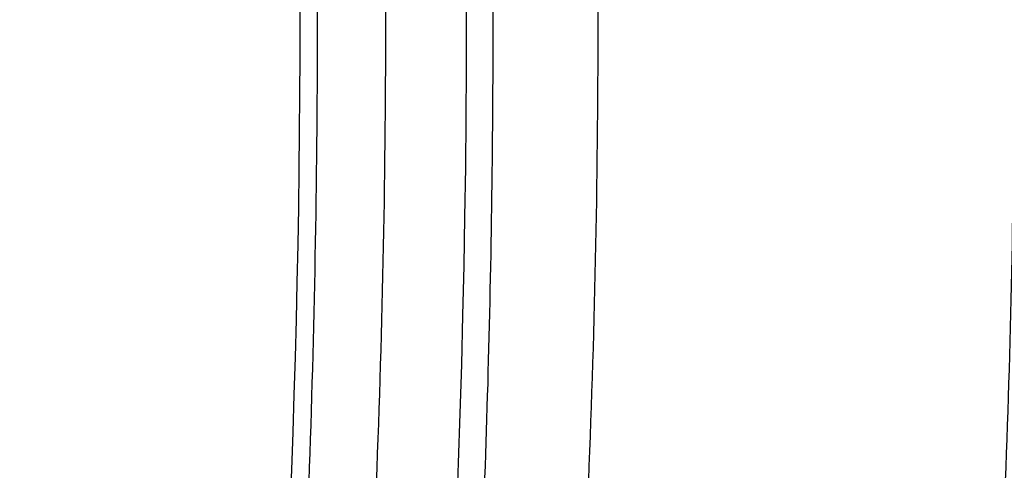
# Model space of a CAD drawing. Header units: millimetres. Extents: x 0 to 297, y 0 to 210.
# Tile 44 of 256: x 143.5185 to 143.5556, y 90.9599 to 90.9769. Entities that reach past the tile are written whole.
import ezdxf

# ---------------------------------------------------------------- set-up
doc = ezdxf.new("R2010")
doc.units = ezdxf.units.MM
doc.header["$LTSCALE"] = 16.335
doc.layers.get('0').update_dxf_attribs({"linetype": 'CONTINUOUS'})
for name, color, linetype in [('01_GLOBAL', 7, 'CONTINUOUS'), ('INTFCLR_1', 7, 'CONTINUOUS'), ('INTFCLR_144815', 7, 'CONTINUOUS')]:
    doc.layers.add(name, color=color, linetype=linetype)

msp = doc.modelspace()

# ---------------------------------------------------------------- linework, layer by layer
at = {"color": 7, "linetype": 'Continuous'}
msp.add_circle((144.2368034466, 92.193132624), 3.04, dxfattribs=at)
at = {"color": 9, "linetype": 'Continuous'}
msp.add_arc((144.2368034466, 92.193132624), 3.001038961, 182.9674534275, 267.0325465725, dxfattribs=at)
at = {"layer": '01_GLOBAL', "color": 7, "linetype": 'Continuous'}
msp.add_circle((144.2368034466, 92.193132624), 3.08, dxfattribs=at)
at = {"layer": 'INTFCLR_1', "color": 6, "linetype": 'Continuous'}
for radius in [0.4827613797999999, 0.4587930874]:
    msp.add_arc((143.076579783, 90.97690896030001), radius, 270, 90.00000002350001, dxfattribs=at)
at = {"layer": 'INTFCLR_1', "color": 9, "linetype": 'Continuous'}
for points, knots in [([(143.505791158, 90.8276271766), (143.5067409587, 90.8302116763), (143.5086022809, 90.8354304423), (143.5121486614, 90.84601401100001), (143.5179028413, 90.8650111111), (143.5232385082, 90.8873082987), (143.5267617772, 90.90723622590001), (143.5282429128, 90.9174118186), (143.5290073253, 90.92329723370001), (143.5307716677, 90.93807275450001), (143.5326049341, 90.9633194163), (143.5323109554, 90.99310602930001), (143.5309256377, 91.0124090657), (143.5300542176, 91.021322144), (143.5294126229, 91.02725019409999), (143.5274302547, 91.04325002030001), (143.5229291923, 91.06887020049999), (143.5164430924, 91.09388353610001), (143.5118037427, 91.1087295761), (143.5100588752, 91.1140398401), (143.5074043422, 91.1218621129), (143.501415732, 91.13821577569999), (143.4910739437, 91.16221785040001), (143.4792964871, 91.1848938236), (143.4710860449, 91.1988510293), (143.4672487, 91.2050639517), (143.4646994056, 91.2091138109), (143.4578048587, 91.21976497), (143.446251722, 91.2361118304), (143.4302039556, 91.2560120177), (143.4166114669, 91.2709286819), (143.4071163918, 91.280463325), (143.4018664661, 91.2855115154), (143.3945821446, 91.292319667), (143.3843862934, 91.301234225), (143.373349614, 91.3098835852), (143.3667450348, 91.31458051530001), (143.3640805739, 91.316384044), (143.3625174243, 91.3174211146), (143.360134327, 91.3189510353), (143.3576340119, 91.3204557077), (143.3554317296, 91.3216111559), (143.3541938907, 91.32218598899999), (143.3532081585, 91.3225375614), (143.3525262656, 91.3226967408), (143.3519536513, 91.3226102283), (143.3518421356, 91.322071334), (143.35211692, 91.3214756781), (143.35259409, 91.3206502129), (143.3533650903, 91.31961113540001), (143.354392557, 91.3183442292), (143.3556852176, 91.31685831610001), (143.3572290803, 91.3151525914), (143.358673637, 91.31359842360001), (143.3599466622, 91.3122446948), (143.3621637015, 91.30990205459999), (143.3658426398, 91.3060562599), (143.3733257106, 91.29820400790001), (143.3814986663, 91.2893945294), (143.3889438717, 91.2809746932), (143.3935459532, 91.2756206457), (143.4009463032, 91.2668314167), (143.4122758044, 91.252588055), (143.4271285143, 91.2318655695), (143.4378788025, 91.2149484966), (143.4449171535, 91.2029069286), (143.4496927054, 91.19443764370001), (143.457931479, 91.1789786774), (143.4689344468, 91.1556341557), (143.4765250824, 91.1361710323), (143.480055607, 91.1260798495)], [0, 0, 0, 0, 0.0103790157, 0.0208837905, 0.0420711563, 0.0851838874, 0.1071959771, 0.1183352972, 0.1239410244, 0.1295662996, 0.174425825, 0.2192336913, 0.2417180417, 0.247353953, 0.2529903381, 0.2641931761, 0.3081223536, 0.3509244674, 0.3614867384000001, 0.3667496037, 0.3719933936, 0.3926231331, 0.4323811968, 0.4704128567, 0.4888542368, 0.4934078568, 0.4979383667, 0.5068920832, 0.5412323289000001, 0.5733304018, 0.6031976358, 0.6172527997, 0.6240454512, 0.6306500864, 0.6548352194, 0.6750684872, 0.6834752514, 0.6853781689, 0.6871962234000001, 0.6905460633, 0.6960524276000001, 0.6981915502, 0.6999110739, 0.7012078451, 0.7020914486, 0.7026255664, 0.703100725, 0.7038824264, 0.7050749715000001, 0.7066970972, 0.7087489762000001, 0.7112252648, 0.7141188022, 0.7174211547, 0.7192230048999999, 0.7211233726, 0.7295789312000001, 0.7392839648, 0.7620096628, 0.7748693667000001, 0.7816473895, 0.7886214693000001, 0.8181786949, 0.8502212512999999, 0.8846823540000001, 0.8936821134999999, 0.9027944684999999, 0.9213301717, 0.9597016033, 1, 1, 1, 1]), ([(143.3574002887, 91.32090895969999), (143.3579828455, 91.3209088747), (143.360948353, 91.3197357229), (143.3643531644, 91.3177442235), (143.3676585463, 91.31566523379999), (143.3692467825, 91.31463053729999), (143.3719545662, 91.31283211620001), (143.378664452, 91.3081521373), (143.3898825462, 91.2995381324), (143.4002548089, 91.29065717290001), (143.4076654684, 91.28387553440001), (143.4130031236, 91.27885055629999), (143.422653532, 91.2693642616), (143.4364709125, 91.2545242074), (143.4527894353, 91.23472347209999), (143.4645442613, 91.2184512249), (143.4715593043, 91.2078481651), (143.474151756, 91.2038188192), (143.4780526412, 91.1976396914), (143.4863962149, 91.18376385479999), (143.4983688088, 91.16121559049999), (143.5088888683, 91.1373346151), (143.5149812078, 91.1210611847), (143.5176807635, 91.1132799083), (143.5194547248, 91.1079989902), (143.524169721, 91.0932405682), (143.5307635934, 91.068371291), (143.5353421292, 91.0428843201), (143.5373581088, 91.02696958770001), (143.5380104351, 91.0210743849), (143.5388963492, 91.01221151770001), (143.5403047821, 90.993017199), (143.5406037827, 90.96339318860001), (143.5387395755, 90.93828707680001), (143.5369460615, 90.9235962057), (143.5361688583, 90.9177433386), (143.5346627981, 90.9076231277), (143.5310794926, 90.8877998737), (143.5256534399, 90.86562413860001), (143.5198047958, 90.8467377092), (143.5161994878, 90.83621326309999), (143.5143072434, 90.8310236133), (143.5133416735, 90.828453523)], [0, 0, 0, 0, 0.0031306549, 0.0166311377, 0.0214593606, 0.0240790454, 0.0268205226, 0.0389267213, 0.0680356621, 0.1027866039, 0.1122691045, 0.1220183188, 0.1421809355, 0.1849822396, 0.2309158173, 0.2799873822, 0.2927706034, 0.2992370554, 0.3057353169, 0.3320403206, 0.3862319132, 0.4428084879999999, 0.4721383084, 0.4795908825, 0.487069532, 0.5020757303, 0.5628487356, 0.6251729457, 0.6410612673, 0.6490543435, 0.6570463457, 0.6889269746, 0.7524526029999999, 0.8160592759, 0.8240370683, 0.8319876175, 0.8477879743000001, 0.8790177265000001, 0.9402188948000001, 0.970317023, 0.9852457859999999, 1, 1, 1, 1])]:
    msp.add_open_spline(points, degree=3, knots=knots, dxfattribs=at)
at = {"layer": 'INTFCLR_1', "color": 6, "linetype": 'Continuous'}
for points, knots in [([(143.391388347, 91.3209089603), (143.3904120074, 91.3209089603), (143.3921762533, 91.3175482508), (143.3936912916, 91.315694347), (143.3961672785, 91.3124411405), (143.3992225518, 91.30876154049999), (143.403128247, 91.3040654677), (143.4076936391, 91.29861198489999), (143.4125904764, 91.2926805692), (143.4174256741, 91.286720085), (143.4219266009, 91.28104271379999), (143.4260587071, 91.27571427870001), (143.4298162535, 91.27075815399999), (143.4332121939, 91.266182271), (143.4362702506, 91.26197618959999), (143.4390204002, 91.2581218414), (143.4414908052, 91.2545969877), (143.44370074, 91.2513921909), (143.4456749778, 91.24848640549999), (143.4474377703, 91.24585559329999), (143.4490168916, 91.24346918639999), (143.4504211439, 91.2413232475), (143.4516679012, 91.2393981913), (143.4527743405, 91.2376740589), (143.4537663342, 91.2361152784), (143.4546489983, 91.2347177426), (143.4556772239, 91.23307898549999), (143.456672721, 91.23147797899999), (143.4576979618, 91.229813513), (143.4585721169, 91.2283843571), (143.4595323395, 91.2268022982), (143.4605887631, 91.22504676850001), (143.4617562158, 91.22308812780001), (143.4630444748, 91.22090314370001), (143.464465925, 91.21846216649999), (143.4660286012, 91.2157418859), (143.4677482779, 91.21270225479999), (143.4696392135, 91.20930191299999), (143.4717186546, 91.20548838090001), (143.4740086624, 91.2011951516), (143.4765248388, 91.1963580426), (143.4792812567, 91.1909028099), (143.4822951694, 91.18473858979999), (143.4855914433, 91.1777384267), (143.4891913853, 91.16974930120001), (143.4931140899, 91.16057587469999), (143.4973740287, 91.14998328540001), (143.5019825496, 91.13763594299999), (143.5068772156, 91.12325026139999), (143.5117345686, 91.10722271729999), (143.5162134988, 91.0902287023), (143.5200746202, 91.0730385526), (143.5232856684, 91.05580143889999), (143.5258459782, 91.03858559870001), (143.5277689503, 91.0213883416), (143.5290609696, 91.0042502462), (143.529733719, 90.9871546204), (143.5297948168, 90.97012845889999), (143.5292510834, 90.9531560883), (143.5281065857, 90.9362397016), (143.5263644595, 90.9193928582), (143.5240214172, 90.9025816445), (143.5210770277, 90.88582850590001), (143.5175167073, 90.8690970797), (143.5133376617, 90.85240858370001), (143.5085942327, 90.8359945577), (143.5035656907, 90.8206525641), (143.4986112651, 90.80703250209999), (143.4940105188, 90.7954001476), (143.4897809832, 90.7854046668), (143.485903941, 90.7767502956), (143.4823616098, 90.7692115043), (143.4791285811, 90.76260345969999), (143.4761817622, 90.75678861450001), (143.4734988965, 90.7516551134), (143.4710647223, 90.7471189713), (143.4688610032, 90.7431068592), (143.466865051, 90.7395466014), (143.4650570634, 90.7363786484), (143.4634184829, 90.7335526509), (143.461937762, 90.7310351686), (143.4606041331, 90.72879595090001), (143.4594032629, 90.72680144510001), (143.4583170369, 90.7250147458), (143.457331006, 90.7234069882), (143.4564183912, 90.7219306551), (143.4555069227, 90.720467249), (143.4545265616, 90.7189048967), (143.4534184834, 90.71715367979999), (143.4521719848, 90.7152023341), (143.4507682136, 90.71302749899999), (143.4491853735, 90.7106037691), (143.4474055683, 90.7079124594), (143.4454085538, 90.7049352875), (143.4431685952, 90.701647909), (143.4406602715, 90.6980271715), (143.4378551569, 90.6940523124), (143.4347311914, 90.6897123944), (143.4312583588, 90.6849889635), (143.4274059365, 90.6798656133), (143.4231637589, 90.6743560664), (143.4185304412, 90.6684770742), (143.4135422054, 90.66229925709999), (143.408452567, 90.6561180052), (143.4036878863, 90.6504204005), (143.3995946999, 90.6455048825), (143.3963986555, 90.6416642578), (143.3938021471, 90.6382708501), (143.3922373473, 90.6363594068), (143.3903920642, 90.6329089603), (143.391388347, 90.6329089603)], [0, 0, 0, 0, 0.0038604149, 0.007501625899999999, 0.0124785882, 0.0188917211, 0.0268498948, 0.0364677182, 0.0470694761, 0.05724446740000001, 0.066818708, 0.0757144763, 0.0839053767, 0.0914099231, 0.0982451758, 0.1044667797, 0.1101313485, 0.11526428, 0.1198589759, 0.1240215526, 0.1277856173, 0.1311734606, 0.1341617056, 0.1368541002, 0.1392736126, 0.1414672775, 0.143389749, 0.1469230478, 0.1489215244, 0.1511192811, 0.1535471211, 0.1562389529, 0.1592204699, 0.1625628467, 0.1662680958, 0.1703891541, 0.1749670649, 0.1800767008, 0.1857729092, 0.1921414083, 0.199315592, 0.2073311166, 0.2163077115, 0.2264451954, 0.2379233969, 0.2509534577, 0.2658909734, 0.2830621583, 0.3030578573, 0.3259639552, 0.3492662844, 0.3725305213, 0.3956109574, 0.4185782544, 0.4413347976, 0.4640172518, 0.4865192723, 0.5089682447, 0.5313242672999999, 0.5536477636, 0.5759939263, 0.5982772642, 0.6207472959, 0.6432362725, 0.6658996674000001, 0.6887559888, 0.7107777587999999, 0.7297237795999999, 0.7460531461, 0.7602331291, 0.7726347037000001, 0.7835467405, 0.7931663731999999, 0.8017211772, 0.8093215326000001, 0.8160683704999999, 0.8220757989, 0.8274205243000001, 0.8322066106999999, 0.8364980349, 0.8403367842, 0.8437547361, 0.8468031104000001, 0.8495420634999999, 0.8520223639, 0.8542604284, 0.8564046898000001, 0.8588391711, 0.861553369, 0.8645986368, 0.8679945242, 0.8717882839, 0.8760445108, 0.8807522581, 0.8859628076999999, 0.8917731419, 0.8981681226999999, 0.9051985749, 0.9129160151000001, 0.9213486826, 0.9305434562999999, 0.9404096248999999, 0.9509435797, 0.9619432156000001, 0.9720502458, 0.9803711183, 0.9870628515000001, 0.9922716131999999, 0.9960607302, 1, 1, 1, 1]), ([(143.3913883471, 90.6329089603), (143.3925009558, 90.6329089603), (143.3944304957, 90.6342092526), (143.3973970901, 90.6359951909), (143.4007982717, 90.63846662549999), (143.4050037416, 90.641686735), (143.4100111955, 90.64579797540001), (143.4155298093, 90.6505901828), (143.4211292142, 90.6557134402), (143.4264144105, 90.6607775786), (143.43125736, 90.6656028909), (143.4356657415, 90.6701567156), (143.4396603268, 90.6744161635), (143.4432708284, 90.6783761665), (143.4465216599, 90.6820354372), (143.4494397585, 90.68539654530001), (143.4520627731, 90.68848206), (143.4544121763, 90.6912986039), (143.456513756, 90.6938607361), (143.4583900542, 90.69618388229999), (143.4600695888, 90.6982924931), (143.4615949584, 90.7002315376), (143.4630975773, 90.7021632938), (143.4646983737, 90.7042463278), (143.4663978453, 90.7064880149), (143.4680793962, 90.7087376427), (143.4697311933, 90.7109767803), (143.4714499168, 90.71333865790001), (143.4733525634, 90.7159926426), (143.4754791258, 90.7190089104), (143.477855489, 90.7224451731), (143.4805066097, 90.7263640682), (143.4834545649, 90.73083052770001), (143.4867221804, 90.73592456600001), (143.4903444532, 90.7417581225), (143.4943554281, 90.74846001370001), (143.4987865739, 90.7561875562), (143.5036710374, 90.7651488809), (143.5090369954, 90.7755879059), (143.5149200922, 90.78786990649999), (143.5212054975, 90.8021696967), (143.5274896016, 90.8180379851), (143.5333654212, 90.8347684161), (143.5385840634, 90.85172715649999), (143.543100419, 90.8687485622), (143.5469295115, 90.8858143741), (143.5500694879, 90.9028343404), (143.5525457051, 90.9198546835), (143.5543635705, 90.93680288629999), (143.5555404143, 90.953705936), (143.5560867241, 90.9705470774), (143.5560112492, 90.9873292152), (143.5553196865, 91.00406232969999), (143.5540157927, 91.0207358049), (143.5520992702, 91.03735679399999), (143.5495685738, 91.05392286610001), (143.5464237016, 91.0704086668), (143.5426520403, 91.08685112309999), (143.5382472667, 91.1032296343), (143.5331875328, 91.11956315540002), (143.527486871, 91.1357686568), (143.5213730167, 91.1512348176), (143.515238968, 91.1652433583), (143.5094946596, 91.17729987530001), (143.5042564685, 91.18755505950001), (143.4994933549, 91.19635787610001), (143.4951738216, 91.20395281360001), (143.4912628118, 91.21054467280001), (143.4877284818, 91.21628951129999), (143.4845342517, 91.2213187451), (143.4816534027, 91.22572797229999), (143.4790579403, 91.22960449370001), (143.4767281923, 91.23301003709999), (143.4746357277, 91.2360102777), (143.472765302, 91.23864767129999), (143.4710870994, 91.24097947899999), (143.46957943, 91.2430470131), (143.4681380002, 91.2450001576), (143.4666395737, 91.2470074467), (143.4649885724, 91.2491911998), (143.463288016, 91.2514092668), (143.4615819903, 91.2536039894), (143.4598543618, 91.2557981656), (143.4579581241, 91.2581730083), (143.4558400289, 91.260784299), (143.4534675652, 91.2636590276), (143.4508179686, 91.26680939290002), (143.447859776, 91.2702519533), (143.4445666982, 91.2739955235), (143.4409044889, 91.27805121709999), (143.4368464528, 91.28241728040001), (143.4323696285, 91.2870829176), (143.4274456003, 91.2920302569), (143.4220754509, 91.2972158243), (143.4163486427, 91.3024971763), (143.410661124, 91.30747107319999), (143.4054543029, 91.3117747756), (143.4010724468, 91.3151480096), (143.3975442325, 91.3177259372), (143.3944939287, 91.3195690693), (143.3925216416, 91.3209089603), (143.3913883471, 91.3209089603)], [0, 0, 0, 0, 0.0042187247, 0.0081401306, 0.0133978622, 0.0200459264, 0.0282638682, 0.0379443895, 0.0477615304, 0.05703690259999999, 0.0656973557, 0.0736821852, 0.0810680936, 0.0878383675, 0.0940009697, 0.0996271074, 0.1047154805, 0.1093563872, 0.1135342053, 0.1172803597, 0.1206792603, 0.1237557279, 0.1266349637, 0.1299589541, 0.1337168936, 0.1373013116, 0.1406085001, 0.1442672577, 0.148377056, 0.1529904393, 0.1582606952, 0.164218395, 0.1709303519, 0.1785521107, 0.1871652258, 0.1969659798, 0.2081658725, 0.2209392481, 0.2356613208, 0.2526660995, 0.2725685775, 0.2948769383, 0.3173640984, 0.3397873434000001, 0.3621386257, 0.3841211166, 0.4060891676, 0.4277469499, 0.4493218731, 0.470705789, 0.4919793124, 0.5131981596, 0.5343255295, 0.5554668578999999, 0.5765984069, 0.5977513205, 0.6189954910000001, 0.6402209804, 0.6617015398, 0.6832900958, 0.7050415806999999, 0.7268239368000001, 0.7463339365, 0.7630160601, 0.7774553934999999, 0.7899931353, 0.8009638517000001, 0.8105830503, 0.8190545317, 0.8265380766, 0.8331730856, 0.8390248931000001, 0.8442268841, 0.8488182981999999, 0.8528943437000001, 0.8564866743, 0.8597116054, 0.8625968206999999, 0.8656908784, 0.8692094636, 0.8729771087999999, 0.8762884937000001, 0.879749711, 0.8835661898, 0.8878115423, 0.8924986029, 0.8976989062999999, 0.9034198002, 0.9097088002, 0.9166034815, 0.9241390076, 0.9323094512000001, 0.9411199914, 0.9506041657, 0.9606137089, 0.9706541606, 0.9792553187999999, 0.9862062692, 0.9916647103, 0.9957028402, 1, 1, 1, 1])]:
    msp.add_open_spline(points, degree=3, knots=knots, dxfattribs=at)
at = {"layer": 'INTFCLR_144815', "color": 6, "linetype": 'Continuous'}
for radius in [0.5104906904, 0.4864760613]:
    msp.add_circle((143.076579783, 90.97690896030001), radius, dxfattribs=at)
for radius, start, end in [(0.7037433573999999, 313.9937911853, 154.5150993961), (0.6797433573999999, 312.9543589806, 154.5144414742), (0.6572577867, 282.2440355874, 71.2863570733), (0.4525204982, 348.5228250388, 11.4771749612)]:
    msp.add_arc((143.076579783, 90.97690896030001), radius, start, end, dxfattribs=at)
at = {"layer": 'INTFCLR_144815', "color": 9, "linetype": 'Continuous'}
for centre, radius, start, end in [((143.076579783, 90.97690896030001), 0.6528896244, 292.4997540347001, 54.0964566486), ((143.0765826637, 90.97691030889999), 0.5889741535, 292.4997540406, 54.09645665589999), ((143.0766003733, 90.97691387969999), 0.5790161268, 311.2505121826, 48.7494878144)]:
    msp.add_arc(centre, radius, start, end, dxfattribs=at)
at = {"layer": 'INTFCLR_144815', "color": 6, "linetype": 'Continuous'}
for points, knots in [([(143.559959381, 90.9769089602), (143.559959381, 90.97942306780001), (143.5599220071, 90.98445191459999), (143.5597537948, 90.991994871), (143.5594733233, 90.9995378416), (143.5590804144, 91.0070808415), (143.5585748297, 91.01462372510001), (143.5579562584, 91.0221664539), (143.5572243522, 91.02970866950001), (143.5563786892, 91.0372501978), (143.5554188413, 91.0447904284), (143.5543443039, 91.05232900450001), (143.5531546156, 91.0598649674), (143.5518492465, 91.0673976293), (143.5504277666, 91.0749256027), (143.5488896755, 91.0824478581), (143.5472346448, 91.08996252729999), (143.5454623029, 91.097468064), (143.5435725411, 91.1049619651), (143.5415652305, 91.1124420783), (143.5394406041, 91.11990520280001), (143.5371989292, 91.1273484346), (143.5348409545, 91.13476773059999), (143.5323675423, 91.1421592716), (143.529780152, 91.1495180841), (143.5270804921, 91.1568392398), (143.5242709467, 91.1641167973), (143.5213543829, 91.17134449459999), (143.5183344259, 91.17851521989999), (143.5152154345, 91.1856212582), (143.5120026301, 91.19265416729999), (143.5087022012, 91.19960473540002), (143.505321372, 91.2064630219), (143.5018684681, 91.2132183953), (143.4983529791, 91.2198595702), (143.4947855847, 91.22637469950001), (143.4911781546, 91.2327514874), (143.4875436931, 91.2389773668), (143.4838962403, 91.24503970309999), (143.4802507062, 91.2509260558), (143.4766226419, 91.2566244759), (143.473027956, 91.2621238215), (143.4694825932, 91.2674140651), (143.4660021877, 91.2724865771), (143.4626017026, 91.2773343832), (143.459295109, 91.2819523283), (143.4560950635, 91.2863372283), (143.4530128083, 91.2904877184), (143.4500581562, 91.2944040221), (143.4472396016, 91.29808760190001), (143.4445638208, 91.3015416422), (143.4420354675, 91.3047711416), (143.4396569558, 91.3077830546), (143.4374291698, 91.31058532), (143.4353519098, 91.3131862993), (143.4334244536, 91.3155941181), (143.4316455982, 91.3178166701), (143.4300138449, 91.3198614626), (143.4285275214, 91.32173548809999), (143.4271849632, 91.3234451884), (143.4259844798, 91.3249961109), (143.4249241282, 91.3263946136), (143.4240021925, 91.3276429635), (143.4232155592, 91.32875491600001), (143.422565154, 91.3297078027), (143.4220400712, 91.3305844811), (143.4215107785, 91.33140008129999), (143.4211293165, 91.33289918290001), (143.4216624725, 91.3329088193)], [0, 0, 0, 0, 0.0193232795, 0.0386507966, 0.0579870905, 0.0773359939, 0.09670230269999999, 0.1160891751, 0.1355014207, 0.154941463, 0.1744140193, 0.1939206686, 0.213465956, 0.2330500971, 0.2526769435, 0.2723457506, 0.2920596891, 0.3118161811, 0.3316171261, 0.3514582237, 0.3713396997, 0.3912550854, 0.4112023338, 0.4311723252, 0.4511600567, 0.471153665, 0.4911437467, 0.5111161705, 0.5310553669, 0.5509435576, 0.5707599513, 0.5904809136, 0.6100798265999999, 0.6295269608, 0.6487896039, 0.6678319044, 0.6866152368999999, 0.7050985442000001, 0.7232388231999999, 0.7409918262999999, 0.758313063, 0.7751587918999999, 0.7914870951, 0.8072590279, 0.8224396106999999, 0.8369988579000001, 0.8509122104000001, 0.8641615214, 0.8767332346, 0.8886179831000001, 0.8998102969, 0.9103147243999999, 0.9201416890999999, 0.9293075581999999, 0.9378296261, 0.9457257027, 0.9530130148, 0.9597096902, 0.9658325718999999, 0.9713969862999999, 0.9764171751, 0.9809076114, 0.9848822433, 0.9883555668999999, 0.9913411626, 0.9938520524, 0.9959015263, 1, 1, 1, 1]), ([(143.433067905, 90.62090910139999), (143.4328265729, 90.6209135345), (143.4324756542, 90.62173267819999), (143.4330197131, 90.6224610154), (143.4334366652, 90.6233453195), (143.4339703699, 90.62419814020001), (143.4346161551, 90.625198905), (143.4354019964, 90.62633936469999), (143.4363208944, 90.62762784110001), (143.4373778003, 90.629067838), (143.4385738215, 90.6306651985), (143.4399109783, 90.6324252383), (143.441391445, 90.63435475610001), (143.4430186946, 90.6364625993), (143.4447956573, 90.638757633), (143.4467226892, 90.6412461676), (143.4487964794, 90.6439306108), (143.4510117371, 90.6468115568), (143.4533657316, 90.6498936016), (143.4558612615, 90.6531893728), (143.4585019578, 90.6567137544), (143.461284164, 90.6604731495), (143.4641988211, 90.6644674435), (143.4672349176, 90.66869431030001), (143.4703835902, 90.673154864), (143.473633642, 90.6778472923), (143.4769725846, 90.6827680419), (143.4803867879, 90.68791175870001), (143.4838617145, 90.69327133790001), (143.4873822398, 90.69883811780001), (143.4909329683, 90.704602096), (143.4944985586, 90.7105522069), (143.4980640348, 90.7166766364), (143.5016150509, 90.7229631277), (143.5051380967, 90.72939925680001), (143.508620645, 90.7359726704), (143.5120512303, 90.7426712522), (143.5154195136, 90.7494833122), (143.5187162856, 90.75639770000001), (143.5219334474, 90.7634039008), (143.5250639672, 90.77049210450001), (143.5281017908, 90.777653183), (143.5310417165, 90.78487857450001), (143.5338798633, 90.7921616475), (143.5366072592, 90.7994810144), (143.5392210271, 90.8068281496), (143.5417223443, 90.8142048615), (143.5441140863, 90.8216202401), (143.5463966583, 90.8290768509), (143.5485670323, 90.8365654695), (143.5506238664, 90.84408177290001), (143.5525648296, 90.8516162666), (143.5543887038, 90.8591617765), (143.5560958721, 90.86671694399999), (143.5576869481, 90.8742815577), (143.5591625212, 90.881855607), (143.5605229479, 90.88943824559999), (143.5617683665, 90.89702739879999), (143.5628989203, 90.9046205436), (143.5639149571, 90.91221615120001), (143.5648169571, 90.91981379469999), (143.5656053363, 90.9274129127), (143.5662804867, 90.9350130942), (143.5668427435, 90.942613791), (143.5672924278, 90.9502149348), (143.5676297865, 90.9578162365), (143.5678550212, 90.9654177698), (143.5679682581, 90.97301929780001), (143.5679695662, 90.9806209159), (143.567858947, 90.9882224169), (143.5676363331, 90.99582392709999), (143.5673015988, 91.00342523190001), (143.5668545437, 91.01102638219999), (143.5662949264, 91.0186270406), (143.5656224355, 91.0262270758), (143.5648367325, 91.0338260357), (143.5639374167, 91.0414235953), (143.5629240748, 91.0490191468), (143.5617962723, 91.05661196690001), (143.5605535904, 91.0642010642), (143.5591956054, 91.07178539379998), (143.5577218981, 91.0793638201), (143.5561322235, 91.0869343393), (143.5544265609, 91.09449419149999), (143.5526049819, 91.10204067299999), (143.5506674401, 91.10957186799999), (143.5486137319, 91.117086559), (143.5464439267, 91.1245825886), (143.5441586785, 91.13205611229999), (143.5417591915, 91.139502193), (143.5392470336, 91.1469155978), (143.5366239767, 91.1542912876), (143.5338923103, 91.16162359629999), (143.5310549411, 91.16890614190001), (143.5281154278, 91.1761319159), (143.525078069, 91.1832932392), (143.5219479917, 91.1903817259), (143.5187312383, 91.19738826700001), (143.5154348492, 91.20430302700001), (143.512066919, 91.2111154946), (143.5086366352, 91.2178145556), (143.5051543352, 91.2243885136), (143.5016314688, 91.2308252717), (143.4980805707, 91.2371124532), (143.4945151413, 91.2432376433), (143.4909495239, 91.24918858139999), (143.4873986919, 91.2549534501), (143.4838779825, 91.2605211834), (143.480402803, 91.2658817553), (143.4769882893, 91.27102648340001), (143.4736489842, 91.2759482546), (143.4703985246, 91.28064170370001), (143.4672493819, 91.28510330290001), (143.464212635, 91.2893314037), (143.4612978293, 91.29332617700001), (143.4585129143, 91.29708947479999), (143.4558642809, 91.3006245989), (143.4533568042, 91.30393610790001), (143.450993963, 91.30702956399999), (143.4487779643, 91.3099113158), (143.4467099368, 91.3125882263), (143.444790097, 91.3150674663), (143.4430178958, 91.31735635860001), (143.4413922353, 91.31946213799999), (143.4399116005, 91.32139186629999), (143.4385741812, 91.323152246), (143.4373781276, 91.32474964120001), (143.4363211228, 91.32618976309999), (143.4354021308, 91.3274783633), (143.4346162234, 91.32861891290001), (143.4339704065, 91.32961972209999), (143.4334366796, 91.3304725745), (143.4330197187, 91.3313568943), (143.4324756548, 91.33208523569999), (143.4328265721, 91.33290438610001), (143.433067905, 91.3329088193)], [0, 0, 0, 0, 0.0009310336, 0.002365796, 0.0034193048, 0.0047077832, 0.006237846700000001, 0.0080159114, 0.0100484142, 0.0123424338, 0.0149055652, 0.0177455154, 0.0208683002, 0.0242865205, 0.0280168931, 0.0320641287, 0.03642688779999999, 0.0411013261, 0.0460820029, 0.0513859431, 0.0570470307, 0.0630689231, 0.0694259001, 0.0761196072, 0.0831428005, 0.0904858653, 0.0981365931, 0.1060799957, 0.1142989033, 0.1227742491, 0.1314855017, 0.1404113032, 0.1495299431, 0.1588198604, 0.1682601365, 0.1778307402, 0.1875127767, 0.1972886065, 0.2071421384, 0.2170587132, 0.2270251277, 0.2370298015, 0.2470622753, 0.2571128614, 0.2671789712, 0.2771901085, 0.2871913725, 0.2972229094, 0.3072428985, 0.3172696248, 0.3272959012, 0.3372999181, 0.3472797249, 0.3572378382, 0.3671756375, 0.3770956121, 0.3870009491, 0.3968896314, 0.4067592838, 0.416611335, 0.4264476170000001, 0.4362699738, 0.4460792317, 0.4558777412, 0.465666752, 0.475448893, 0.4852256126, 0.4949995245, 0.5047720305, 0.5145458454, 0.5243224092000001, 0.5341044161, 0.5438932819, 0.5536914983, 0.5635002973, 0.5733219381, 0.5831577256, 0.5930094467, 0.6028783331, 0.6127653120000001, 0.6226711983, 0.6325970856, 0.6425436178, 0.6525082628, 0.6624891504, 0.6724871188, 0.6825027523, 0.6925369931, 0.7025869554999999, 0.7126463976, 0.7227116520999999, 0.7327783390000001, 0.742840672, 0.7528920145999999, 0.7629245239, 0.772929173, 0.7828957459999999, 0.7928124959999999, 0.8026662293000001, 0.8124423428, 0.8221246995, 0.8316958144, 0.8411366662, 0.8504272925, 0.8595467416, 0.8684734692, 0.8771857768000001, 0.8856622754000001, 0.8938824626, 0.9018271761, 0.9094792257, 0.9168237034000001, 0.923848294, 0.9305435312, 0.93690291, 0.9429227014, 0.9486018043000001, 0.9539413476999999, 0.9589446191, 0.9636165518, 0.9679634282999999, 0.9719924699, 0.9757115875, 0.9791292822, 0.9822538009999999, 0.9850935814, 0.9876568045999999, 0.9899510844, 0.9919838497, 0.9937619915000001, 0.9952921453, 0.9965806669, 0.997634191, 0.9990689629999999, 1, 1, 1, 1]), ([(143.3994670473, 91.3209089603), (143.399146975, 91.3209089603), (143.3990453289, 91.3197000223), (143.3998732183, 91.31874922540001), (143.4008762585, 91.3170341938), (143.4024694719, 91.31499494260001), (143.4045267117, 91.3123576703), (143.4070952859, 91.3092171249), (143.4101750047, 91.3054836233), (143.4137722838, 91.30113952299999), (143.4179272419, 91.29608530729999), (143.4226335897, 91.29027809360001), (143.4278792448, 91.2836639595), (143.4336355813, 91.27619926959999), (143.4398265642, 91.2678906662), (143.4463921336, 91.25871707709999), (143.4532128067, 91.2487397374), (143.4601957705, 91.23798721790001), (143.4672140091, 91.2265542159), (143.4741696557, 91.2145077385), (143.4809580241, 91.2019499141), (143.4875044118, 91.1889540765), (143.4937367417, 91.1756130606), (143.4996120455, 91.1619830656), (143.5050872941, 91.1481408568), (143.5101428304, 91.134124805), (143.5147593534, 91.1199874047), (143.5189273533, 91.1057650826), (143.5226468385, 91.09147400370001), (143.525909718, 91.0771665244), (143.5287290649, 91.0628147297), (143.5310996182, 91.0484749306), (143.53303206, 91.0341158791), (143.5345263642, 91.01978289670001), (143.5355886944, 91.00546539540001), (143.5362231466, 90.991176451), (143.5363638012, 90.9816614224), (143.5363638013, 90.9769089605)], [0, 0, 0, 0, 0.0025344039, 0.005901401, 0.0109295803, 0.0177704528, 0.0265540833, 0.0373505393, 0.04991676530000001, 0.0648695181, 0.0820131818, 0.1017234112, 0.1240566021, 0.1488553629, 0.1763609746, 0.2060970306, 0.2381748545, 0.2720515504, 0.3076064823, 0.3443876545, 0.3821831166, 0.4206251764, 0.4595934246, 0.4987613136, 0.5381325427, 0.5774437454, 0.6167240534, 0.6558745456, 0.6947773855, 0.7336358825, 0.7720551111, 0.8105726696, 0.8487051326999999, 0.8867612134, 0.9246626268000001, 0.9623689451, 1, 1, 1, 1]), ([(143.4446760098, 91.3209089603), (143.4444338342, 91.3209089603), (143.4440805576, 91.32008333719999), (143.4445966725, 91.319342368), (143.4449904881, 91.3184389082), (143.4454977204, 91.3175675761), (143.4461122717, 91.3165448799), (143.4468609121, 91.3153794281), (143.4477365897, 91.3140630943), (143.4487436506, 91.31259278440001), (143.4498827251, 91.31096304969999), (143.4511555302, 91.3091686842), (143.4525633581, 91.3072037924), (143.4541073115, 91.30506236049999), (143.455788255, 91.3027379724), (143.4576064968, 91.30022429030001), (143.4595619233, 91.2975147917), (143.4616535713, 91.2946033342), (143.4638797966, 91.2914838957), (143.4662378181, 91.28815120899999), (143.4687238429, 91.2846006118), (143.4713327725, 91.2808285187), (143.4740582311, 91.27683247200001), (143.4768924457, 91.2726114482), (143.4798262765, 91.2681659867), (143.4828493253, 91.2634982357), (143.4859500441, 91.2586120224), (143.4891159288, 91.25351281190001), (143.492333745, 91.2482076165), (143.4955897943, 91.2427048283), (143.4988701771, 91.2370140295), (143.5021610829, 91.2311457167), (143.5054490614, 91.2251109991), (143.5087212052, 91.218921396), (143.5119653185, 91.2125886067), (143.5151700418, 91.20612431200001), (143.5183249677, 91.1995399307), (143.5214206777, 91.1928464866), (143.5244487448, 91.1860545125), (143.5274017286, 91.1791739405), (143.5302731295, 91.1722140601), (143.5330572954, 91.16518358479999), (143.5357494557, 91.15809040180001), (143.5383454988, 91.1509419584), (143.5408421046, 91.1437447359), (143.5432363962, 91.13650504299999), (143.5455261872, 91.1292281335), (143.547709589, 91.1219192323), (143.5497852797, 91.1145825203), (143.551752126, 91.1072222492), (143.5536094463, 91.09984166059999), (143.5553566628, 91.0924441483), (143.5569935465, 91.0850321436), (143.5585198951, 91.077608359), (143.559935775, 91.07017457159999), (143.5612412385, 91.0627328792), (143.562436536, 91.05528445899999), (143.5635218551, 91.0478309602), (143.5644975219, 91.0403731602), (143.5653637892, 91.03291231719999), (143.5661210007, 91.02544880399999), (143.5667694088, 91.01798358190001), (143.5673093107, 91.0105167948), (143.5677409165, 91.0030491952), (143.5680644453, 90.9955807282), (143.5682800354, 90.9881119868), (143.5683878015, 90.980642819), (143.5683877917, 90.97317374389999), (143.5682800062, 90.9657045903), (143.5680643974, 90.9582358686), (143.5677408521, 90.9507674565), (143.5673092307, 90.9432999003), (143.5667693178, 90.9358331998), (143.5661208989, 90.9283680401), (143.5653636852, 90.9209046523), (143.5644974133, 90.91344388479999), (143.5635217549, 90.9059862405), (143.5624364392, 90.8985328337), (143.5612411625, 90.8910845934), (143.5599357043, 90.88364296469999), (143.5585198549, 90.87620936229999), (143.5569935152, 90.86878563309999), (143.555356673, 90.8613738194), (143.5536094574, 90.8539763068), (143.551752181, 90.8465958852), (143.5497853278, 90.83923557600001), (143.5477096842, 90.8318990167), (143.545526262, 90.8245900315), (143.5432365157, 90.8173132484), (143.540842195, 90.81007345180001), (143.5383456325, 90.8028763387), (143.5357495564, 90.79572779), (143.5330574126, 90.7886346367), (143.5302732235, 90.78160409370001), (143.5274018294, 90.7746442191), (143.5244488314, 90.7677636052), (143.5214207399, 90.7609715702), (143.5183250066, 90.754278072), (143.5151700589, 90.7476936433), (143.5119653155, 90.74122930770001), (143.5087211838, 90.7348964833), (143.5054490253, 90.7287068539), (143.5021610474, 90.7226721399), (143.4988701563, 90.716803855), (143.4955897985, 90.7111130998), (143.4923337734, 90.7056103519), (143.4891159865, 90.7003052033), (143.4859501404, 90.69520605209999), (143.4828494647, 90.69031990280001), (143.4798264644, 90.6856522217), (143.4768926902, 90.68120684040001), (143.4740585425, 90.6769859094), (143.4713331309, 90.67298992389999), (143.4687242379, 90.6692178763), (143.4662382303, 90.66566729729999), (143.463880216, 90.66233461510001), (143.4616539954, 90.65921517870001), (143.4595623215, 90.6563036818), (143.4576068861, 90.653594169), (143.4557885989, 90.6510804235), (143.454107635, 90.6487560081), (143.4525636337, 90.64661451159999), (143.4511557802, 90.64464958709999), (143.449882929, 90.6428551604), (143.4487438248, 90.641225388), (143.4477367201, 90.6397550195), (143.4468610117, 90.63843864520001), (143.4461123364, 90.63727314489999), (143.4454977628, 90.63625041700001), (143.4449905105, 90.6353790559), (143.4445966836, 90.6344755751), (143.4440805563, 90.63373459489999), (143.4444338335, 90.6329089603), (143.4446760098, 90.6329089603)], [0, 0, 0, 0, 0.0009746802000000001, 0.0024840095, 0.0035885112, 0.0049370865, 0.0065361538, 0.0083919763, 0.0105107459, 0.0128992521, 0.015564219, 0.0185131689, 0.0217532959, 0.0252926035, 0.0291382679, 0.0332981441, 0.0377785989, 0.04258641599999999, 0.0477262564, 0.0532026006, 0.0590172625, 0.0651707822, 0.071661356, 0.0784844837, 0.0856331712, 0.0930977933, 0.1008661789, 0.1089237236, 0.1172537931, 0.1258380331, 0.1346568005, 0.1436896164, 0.1529158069, 0.1623149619, 0.1718668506, 0.1815521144, 0.1913525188, 0.2012510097, 0.2112318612, 0.2212807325, 0.231384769, 0.2415324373, 0.2517131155, 0.2619185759, 0.2721400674, 0.2823718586, 0.2926070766, 0.3028419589, 0.3130713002, 0.3232929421, 0.3335030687, 0.3437008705, 0.3538836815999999, 0.3640517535, 0.374203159, 0.3843390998, 0.3944585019, 0.404563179, 0.4146523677, 0.4247285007, 0.4347913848, 0.4448437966, 0.4548857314, 0.4649202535, 0.4749476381, 0.4849710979, 0.4949910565, 0.5050107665, 0.5150307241, 0.5250541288, 0.5350814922, 0.5451158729, 0.5551577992, 0.5652100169, 0.5752728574, 0.5853487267, 0.5954379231, 0.6055422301, 0.6156616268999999, 0.6257972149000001, 0.6359487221, 0.6461162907, 0.656299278, 0.6664966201, 0.6767070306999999, 0.6869281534, 0.6971578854, 0.7073922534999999, 0.7176279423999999, 0.7278592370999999, 0.7380811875, 0.7482862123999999, 0.758467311, 0.768614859, 0.7787188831, 0.7887678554, 0.7987487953, 0.8086473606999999, 0.8184478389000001, 0.8281331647, 0.8376851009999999, 0.8470843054, 0.8563105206, 0.8653432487, 0.874161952, 0.8827461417, 0.8910761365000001, 0.8991335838, 0.9069018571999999, 0.914366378, 0.9215149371, 0.9283378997, 0.9348283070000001, 0.9409818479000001, 0.9467964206, 0.9522727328, 0.9574126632, 0.9622204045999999, 0.9667010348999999, 0.970860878, 0.9747067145, 0.97824602, 0.9814863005, 0.9844352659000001, 0.9871003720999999, 0.9894889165, 0.9916078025, 0.9934636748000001, 0.9950628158, 0.9964114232, 0.9975159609, 0.9990253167, 1, 1, 1, 1]), ([(143.5694155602, 90.9769089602), (143.5694155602, 90.97959183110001), (143.5693739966, 90.98495819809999), (143.5691869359, 90.9930070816), (143.5688750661, 91.00105527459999), (143.5684382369, 91.0091023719), (143.5678762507, 91.0171478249), (143.5671888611, 91.0251910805), (143.5663758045, 91.0332312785), (143.5654367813, 91.0412676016), (143.5643715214, 91.0492987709), (143.5631797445, 91.0573235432), (143.5618612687, 91.06534005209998), (143.5604159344, 91.07334648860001), (143.5588437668, 91.0813402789), (143.5571448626, 91.0893188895), (143.5553196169, 91.09727886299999), (143.5533685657, 91.10521674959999), (143.5512926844, 91.1131280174), (143.5490931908, 91.1210080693), (143.5467718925, 91.1288511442), (143.5443309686, 91.13665132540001), (143.5417733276, 91.14440155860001), (143.5391024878, 91.1520942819), (143.5363228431, 91.1597208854), (143.5334396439, 91.1672720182), (143.5304591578, 91.1747373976), (143.5273887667, 91.1821058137), (143.5242370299, 91.1893652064), (143.5210137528, 91.19650271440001), (143.5177300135, 91.2035047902), (143.5143981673, 91.210357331), (143.5110317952, 91.2170458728), (143.5076455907, 91.223555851), (143.5042551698, 91.2298729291), (143.5008768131, 91.2359833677), (143.4975271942, 91.2418743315), (143.4942230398, 91.2475342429), (143.4909807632, 91.25295311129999), (143.4878160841, 91.2581228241), (143.4847436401, 91.2630374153), (143.4817769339, 91.26769278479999), (143.4789282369, 91.2720865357), (143.4762085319, 91.27621779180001), (143.4736266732, 91.2800882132), (143.4711891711, 91.2837020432), (143.4689002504, 91.2870658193), (143.4667626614, 91.2901870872), (143.4647780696, 91.2930738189), (143.4629473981, 91.295733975), (143.4612709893, 91.2981752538), (143.4597487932, 91.3004051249), (143.4583804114, 91.30243004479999), (143.4571653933, 91.3042575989), (143.4561024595, 91.3058896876), (143.455191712, 91.30734429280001), (143.4544278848, 91.3085889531), (143.4536895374, 91.3099879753), (143.4530002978, 91.31095476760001), (143.4527707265, 91.3127544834), (143.4532213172, 91.3127623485)], [0, 0, 0, 0, 0.02225245, 0.0445093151, 0.0667750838, 0.0890537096, 0.1113496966, 0.1336661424, 0.1560071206, 0.1783746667, 0.2007723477, 0.2232005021, 0.2456615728, 0.2681539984, 0.2906786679, 0.3132316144, 0.3358115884, 0.3584115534, 0.3810274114, 0.4036483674, 0.4262663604, 0.4488666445, 0.4714362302, 0.493956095, 0.516405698, 0.5387611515, 0.5609948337, 0.5830754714, 0.6049679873, 0.6266337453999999, 0.648030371, 0.6691122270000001, 0.6898308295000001, 0.7101353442, 0.7299737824, 0.7492942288, 0.7680459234, 0.7861801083, 0.8036519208, 0.8204214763, 0.8364545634, 0.8517244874, 0.8662078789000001, 0.8798864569, 0.8927486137, 0.9047971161, 0.9160413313, 0.9264952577, 0.9361748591, 0.945097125, 0.9532791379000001, 0.9607380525, 0.9674902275, 0.9735510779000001, 0.9789355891, 0.9836595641, 0.9877384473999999, 0.9911880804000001, 0.9962621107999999, 1, 1, 1, 1]), ([(143.5930281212, 90.97690896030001), (143.5930281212, 90.9820085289), (143.5928685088, 90.9922131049), (143.5921514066, 91.0075149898), (143.5909537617, 91.0228121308), (143.5892730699, 91.03810039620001), (143.587105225, 91.0533740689), (143.5844474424, 91.0686241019), (143.5812950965, 91.0838367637), (143.5776467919, 91.09899444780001), (143.5735011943, 91.1140731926), (143.568862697, 91.12904306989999), (143.5637381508, 91.1438649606), (143.5581444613, 91.158491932), (143.5521047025, 91.1728646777), (143.5456576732, 91.18691624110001), (143.5388523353, 91.2005649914), (143.5317590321, 91.21372141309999), (143.5244638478, 91.2262875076), (143.5170689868, 91.2381628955), (143.5096913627, 91.2492533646), (143.5024534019, 91.25947473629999), (143.4954774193, 91.26876491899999), (143.4888706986, 91.27708451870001), (143.4827284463, 91.28442708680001), (143.4771157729, 91.29080575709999), (143.4720785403, 91.2962589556), (143.4676404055, 91.30083056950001), (143.463808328, 91.3045873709), (143.4605811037, 91.307548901), (143.4579441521, 91.30986106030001), (143.4556445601, 91.3115135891), (143.4541253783, 91.31277812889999), (143.4532213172, 91.3127623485)], [0, 0, 0, 0, 0.0408499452, 0.0817377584, 0.1226908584, 0.1637418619, 0.2049215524, 0.2462459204, 0.2877224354, 0.329349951, 0.3711123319, 0.4129705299, 0.4548685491, 0.4967167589, 0.5383929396, 0.579731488, 0.6205367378, 0.6605415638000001, 0.6994421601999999, 0.7369113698, 0.7725873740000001, 0.8061275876, 0.8372253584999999, 0.8656390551, 0.8912193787, 0.9139002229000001, 0.9336943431, 0.9506758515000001, 0.9649483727, 0.9766362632, 0.9858655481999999, 0.9927569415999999, 1, 1, 1, 1]), ([(143.5363638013, 90.9769089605), (143.5363638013, 90.97218602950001), (143.5362248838, 90.96273496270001), (143.5355996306, 90.9485607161), (143.5345560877, 90.93438615), (143.5330911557, 90.9202123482), (143.5312018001, 90.9060416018), (143.5288847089, 90.8918781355), (143.5261351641, 90.8777283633), (143.5229493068, 90.86360159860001), (143.519326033, 90.8495105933), (143.5152624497, 90.8354744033), (143.5107624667, 90.82151531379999), (143.50583019, 90.8076624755), (143.5004790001, 90.79395279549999), (143.4947269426, 90.7804302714), (143.4886045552, 90.7671497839), (143.482153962, 90.7541754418), (143.4754320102, 90.7415833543), (143.4685130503, 90.7294568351), (143.4614877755, 90.7178849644), (143.4544621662, 90.7069583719), (143.4475513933, 90.6967604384), (143.4408725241, 90.68735981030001), (143.4345338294, 90.6788026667), (143.4286265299, 90.6711072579), (143.4232190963, 90.6642672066), (143.4183544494, 90.6582547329), (143.414058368, 90.6530227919), (143.4103303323, 90.6485224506), (143.4071692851, 90.64468983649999), (143.4045493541, 90.64148838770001), (143.4024770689, 90.6388332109), (143.4008722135, 90.63678061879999), (143.3998672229, 90.6350587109), (143.3990396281, 90.6341040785), (143.3991497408, 90.6329089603), (143.3994670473, 90.6329089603)], [0, 0, 0, 0, 0.0373969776, 0.0748305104, 0.1123278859, 0.1499208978, 0.1876426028, 0.2255106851, 0.2635438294, 0.3017616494, 0.3401610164, 0.3787310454, 0.4174490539, 0.4562752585, 0.4951477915, 0.5339633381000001, 0.5726158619, 0.6109244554, 0.6486768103, 0.6856239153, 0.7214601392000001, 0.7558561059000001, 0.7884730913, 0.8189949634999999, 0.8471589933, 0.8727898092, 0.8958085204, 0.9161981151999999, 0.9340282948, 0.9494114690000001, 0.9624736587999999, 0.9733586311, 0.9821878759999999, 0.9890812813, 0.9941468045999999, 0.9974875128, 1, 1, 1, 1]), ([(143.4216624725, 90.62090910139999), (143.4213076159, 90.62091551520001), (143.4212879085, 90.6222846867), (143.4219530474, 90.62304625), (143.4225585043, 90.6241104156), (143.4232177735, 90.6250628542), (143.4240014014, 90.6261749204), (143.4249242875, 90.6274231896), (143.4259842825, 90.62882165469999), (143.4271848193, 90.63037251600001), (143.4285272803, 90.6320821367), (143.430013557, 90.6339560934), (143.4316452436, 90.6360008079), (143.4334240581, 90.6382233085), (143.4353514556, 90.6406310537), (143.4374286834, 90.6432319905), (143.4396564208, 90.6460341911), (143.4420348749, 90.6490460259), (143.4445631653, 90.65227543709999), (143.4472388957, 90.6557294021), (143.4500574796, 90.65941300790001), (143.4530121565, 90.6633293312), (143.4560944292, 90.66747983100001), (143.459294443, 90.67186467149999), (143.4626010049, 90.6764825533), (143.466001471, 90.68133031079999), (143.4694818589, 90.6864027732), (143.4730272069, 90.6916929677), (143.4766218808, 90.6971922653), (143.480249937, 90.70289064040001), (143.4838954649, 90.7087769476), (143.4875429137, 90.7148392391), (143.4911773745, 90.7210650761), (143.4947848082, 90.7274418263), (143.4983522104, 90.7339569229), (143.5018677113, 90.7405980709), (143.5053206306, 90.747353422), (143.5087014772, 90.7542116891), (143.5120019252, 90.7611622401), (143.5152147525, 90.7681951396), (143.5183337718, 90.7753011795), (143.5213537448, 90.782471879), (143.5242703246, 90.78969954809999), (143.5270798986, 90.79697710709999), (143.5297795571, 90.80429818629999), (143.5323669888, 90.8116570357), (143.5348403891, 90.8190484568), (143.5371984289, 90.8264678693), (143.5394400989, 90.8339109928), (143.5415647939, 90.8413742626), (143.5435721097, 90.8488542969), (143.5454619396, 90.8563483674), (143.5472342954, 90.8638538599), (143.5488893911, 90.87136872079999), (143.5504275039, 90.87889097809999), (143.5518490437, 90.88641916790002), (143.5531544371, 90.8939518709), (143.5543441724, 90.9014880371), (143.5554187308, 90.9090266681), (143.5563786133, 90.9165670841), (143.5572242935, 90.92410868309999), (143.5579562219, 90.9316510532), (143.5585748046, 90.9391938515), (143.5590804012, 90.9467368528), (143.5594733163, 90.9542799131), (143.5597537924, 90.96182296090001), (143.5599220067, 90.96936596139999), (143.559959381, 90.97439484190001), (143.559959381, 90.9769089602)], [0, 0, 0, 0, 0.0027272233, 0.00637693, 0.0088871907, 0.0118720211, 0.0153444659, 0.0193180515, 0.02380733, 0.0288260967, 0.0343890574, 0.0405101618, 0.0472051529, 0.05449051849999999, 0.0623846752, 0.0709044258, 0.0800682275, 0.08989261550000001, 0.1003941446, 0.1115838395, 0.1234656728, 0.1360350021, 0.1492811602, 0.1631910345, 0.1777467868, 0.1929237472, 0.2086919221, 0.2250163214, 0.241858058, 0.2591751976, 0.2769240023, 0.2950599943, 0.3135389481, 0.3323178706, 0.3513557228, 0.3706138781, 0.3900565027, 0.40965088, 0.4293672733, 0.4491790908, 0.4690627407, 0.4889974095, 0.5089649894, 0.5289504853, 0.5489397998, 0.5689220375, 0.5888883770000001, 0.6088300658, 0.6287418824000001, 0.6486179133, 0.6684555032, 0.6882511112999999, 0.7080041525, 0.7277129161, 0.7473782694, 0.7670001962, 0.7865808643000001, 0.8061213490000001, 0.8256243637, 0.8450923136, 0.8645285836, 0.8839363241, 0.9033192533, 0.9226811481, 0.9420259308, 0.9613578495, 0.9806810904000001, 1, 1, 1, 1]), ([(143.4532213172, 90.64105557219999), (143.4527825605, 90.6410632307), (143.4529762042, 90.6427950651), (143.4538640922, 90.6440989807), (143.4551816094, 90.6465550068), (143.4570969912, 90.64945023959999), (143.4595813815, 90.6531847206), (143.4626569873, 90.6576620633), (143.4663204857, 90.6629819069), (143.4704374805, 90.6689970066), (143.4747116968, 90.6753346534), (143.4788252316, 90.6815637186), (143.4825996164, 90.6873986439), (143.4860231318, 90.6928116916), (143.4891130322, 90.6978029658), (143.4918985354, 90.7023922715), (143.4943937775, 90.7065838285), (143.4966248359, 90.7103979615), (143.4986149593, 90.713856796), (143.5004051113, 90.7170160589), (143.5021387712, 90.7201174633), (143.5038946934, 90.7233053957), (143.5056462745, 90.7265373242), (143.5072667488, 90.7295731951), (143.5086954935, 90.7322884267), (143.5099553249, 90.7347122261), (143.5110667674, 90.7368739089), (143.5120995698, 90.73890294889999), (143.5131388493, 90.7409662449), (143.5142682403, 90.74323256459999), (143.5155168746, 90.7457687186), (143.5169008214, 90.7486181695), (143.5184349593, 90.7518269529), (143.520133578, 90.755443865), (143.5220088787, 90.75951838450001), (143.5240801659, 90.7641241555), (143.5263607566, 90.7693341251), (143.5288687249, 90.77524187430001), (143.531628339, 90.78197563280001), (143.5346624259, 90.7896944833), (143.5379880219, 90.79859030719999), (143.5416100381, 90.8088682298), (143.5455342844, 90.82083659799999), (143.5496593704, 90.83460010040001), (143.5537095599, 90.8496957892), (143.5574166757, 90.8654455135), (143.5606336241, 90.88129395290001), (143.5633511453, 90.8971947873), (143.5655703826, 90.91312473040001), (143.5672938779, 90.9290921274), (143.568520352, 90.94505231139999), (143.5692528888, 90.96099689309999), (143.5694155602, 90.971611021), (143.5694155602, 90.9769089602)], [0, 0, 0, 0, 0.0036397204, 0.0085369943, 0.0157954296, 0.0255088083, 0.0378134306, 0.0528137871, 0.0706279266, 0.09136563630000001, 0.1132788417, 0.1340284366, 0.1532798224, 0.1709168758, 0.1871507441, 0.2019689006, 0.2154440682, 0.2276101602, 0.2386187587, 0.2485421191, 0.257728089, 0.268088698, 0.2787291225, 0.288218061, 0.2966314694, 0.3041773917, 0.3108751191, 0.3167920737, 0.3230614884, 0.3300369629, 0.337794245, 0.3465081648, 0.3563110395, 0.3672939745, 0.3796510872, 0.3935134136, 0.4091801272, 0.426821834, 0.4467452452, 0.4695381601, 0.4956096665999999, 0.5255127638, 0.5599184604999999, 0.6000687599, 0.6446728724, 0.6895337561, 0.7342496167, 0.7787833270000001, 0.8233104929, 0.8676315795, 0.9119694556, 0.9560574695, 1, 1, 1, 1]), ([(143.5930281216, 90.97690896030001), (143.5930281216, 90.9716498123), (143.592858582, 90.9611195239), (143.5920945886, 90.9453259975), (143.5908180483, 90.9295310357), (143.5890261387, 90.9137461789), (143.5867149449, 90.8979788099), (143.5838802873, 90.8822394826), (143.580518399, 90.86654319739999), (143.5766270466, 90.85091087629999), (143.5722068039, 90.83537056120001), (143.5672626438, 90.8199582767), (143.561805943, 90.8047196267), (143.5558570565, 90.7897111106), (143.5494480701, 90.7750012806), (143.5426259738, 90.7606712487), (143.5354553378, 90.7468141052), (143.5280205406, 90.7335330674), (143.5204257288, 90.7209367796), (143.5127923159, 90.70913281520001), (143.5052529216, 90.69821863), (143.4979419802, 90.68827226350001), (143.4909855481, 90.67934508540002), (143.4844911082, 90.6714574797), (143.4785417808, 90.66460114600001), (143.4731938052, 90.65874129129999), (143.4684794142, 90.65383283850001), (143.4644102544, 90.6498036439), (143.4609864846, 90.6466322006), (143.4581939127, 90.6441571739), (143.4557672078, 90.6423983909), (143.4541729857, 90.6410389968), (143.4532213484, 90.64105560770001)], [0, 0, 0, 0, 0.0421285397, 0.08434683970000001, 0.1266414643, 0.1690446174, 0.2115817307, 0.2542734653, 0.2971305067, 0.3401457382, 0.3832945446, 0.4265305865, 0.4697791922, 0.5129300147, 0.5558322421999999, 0.5982870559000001, 0.6400420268, 0.6807938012, 0.7201892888, 0.7578469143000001, 0.7933806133, 0.8264335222, 0.8567170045, 0.8840287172, 0.9082689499, 0.9294277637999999, 0.9475672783, 0.9627965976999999, 0.9752495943, 0.9850650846, 0.9923757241, 1, 1, 1, 1])]:
    msp.add_open_spline(points, degree=3, knots=knots, dxfattribs=at)
at = {"layer": 'INTFCLR_144815', "color": 9, "linetype": 'Continuous'}
for points, knots in [([(143.5128849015, 91.3191868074), (143.5145868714, 91.3169561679), (143.5168984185, 91.3139339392), (143.5198339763, 91.31005795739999), (143.5224347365, 91.30660314), (143.5274699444, 91.2998365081), (143.5351900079, 91.2891357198), (143.5450119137, 91.27476266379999), (143.553512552, 91.2614645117), (143.5595891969, 91.2513938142), (143.5631768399, 91.2452571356), (143.5687447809, 91.2355201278), (143.5770300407, 91.2201501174), (143.5875705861, 91.1984461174), (143.5949834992, 91.18123930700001), (143.5997410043, 91.1692298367), (143.6029277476, 91.16088784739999), (143.6083371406, 91.1458914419), (143.6153738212, 91.12376415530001), (143.6225794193, 91.0961590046), (143.6269328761, 91.07476638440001), (143.6293834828, 91.06012096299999), (143.6309093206, 91.05012673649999), (143.6325566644, 91.03751700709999), (143.6338422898, 91.0248195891), (143.6346513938, 91.0146012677), (143.6356389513, 90.99928470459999), (143.6362807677, 90.9763341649), (143.6353588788, 90.9457988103), (143.6333457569, 90.9230118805), (143.6314590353, 90.90790411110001), (143.6300680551, 90.8979367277), (143.6273174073, 90.8808954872), (143.6224691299, 90.85719985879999), (143.6152835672, 90.8297492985), (143.6082614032, 90.80770382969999), (143.6032345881, 90.7937847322), (143.6008522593, 90.78749715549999), (143.5992617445, 90.78337638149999), (143.594920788, 90.77242918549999), (143.5875197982, 90.75526293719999), (143.5770007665, 90.7336124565), (143.5678844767, 90.7167031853), (143.5614026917, 90.7054923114), (143.5577615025, 90.6993950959), (143.5525702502, 90.6908792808), (143.5450109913, 90.6790535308), (143.5351803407, 90.6646682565), (143.5274546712, 90.65396049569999), (143.5224175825, 90.6471918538), (143.5198189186, 90.64374003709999), (143.5168894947, 90.63987230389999), (143.5145834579, 90.6368573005), (143.512885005, 90.6346312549)], [0, 0, 0, 0, 0.0113523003, 0.0153945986, 0.0196724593, 0.0288485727, 0.04952051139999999, 0.0730548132, 0.0992747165, 0.1133659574, 0.1206417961, 0.1280352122, 0.1587481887, 0.1912667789, 0.2256293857, 0.2345212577, 0.2435306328, 0.2617592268, 0.2990180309, 0.3374305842, 0.3771409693, 0.3872950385, 0.3975091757, 0.4180450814, 0.4387403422, 0.4491382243, 0.4595166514, 0.5008391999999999, 0.5419727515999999, 0.5830556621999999, 0.5933356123, 0.6035730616, 0.6237732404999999, 0.6631691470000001, 0.7013781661, 0.7385292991, 0.7567366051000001, 0.761249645, 0.7657337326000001, 0.7746080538, 0.8088969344, 0.8413373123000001, 0.8719692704, 0.886598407, 0.893729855, 0.9007025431, 0.926950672, 0.9505051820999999, 0.9711896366, 0.9803691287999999, 0.9846421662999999, 0.9886711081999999, 1, 1, 1, 1]), ([(143.5097802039, 90.6424630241), (143.5107631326, 90.64384236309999), (143.5147002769, 90.6494010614), (143.5218726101, 90.6598171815), (143.5314142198, 90.67444224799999), (143.5387477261, 90.68645629), (143.5437838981, 90.69510609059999), (143.5473185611, 90.7013028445), (143.5536130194, 90.7127001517), (143.5624642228, 90.72988591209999), (143.5726739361, 90.7518796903), (143.5798532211, 90.76930598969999), (143.5840641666, 90.7804173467), (143.5856078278, 90.7846019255), (143.5879207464, 90.79098888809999), (143.5928024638, 90.80513179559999), (143.5996193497, 90.8275233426), (143.606592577, 90.8553935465), (143.6112964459, 90.87944407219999), (143.6139653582, 90.8967395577), (143.6153153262, 90.90685764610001), (143.6171469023, 90.9221978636), (143.6191183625, 90.94553992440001), (143.6197079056, 90.9663789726), (143.6197079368, 90.9769090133)], [0, 0, 0, 0, 0.0141977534, 0.0570997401, 0.1060018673, 0.1605593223, 0.1750635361, 0.1899029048, 0.2203592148, 0.2841982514, 0.3519009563, 0.42356155, 0.4421237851, 0.4515054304, 0.4609492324, 0.4990648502, 0.5769114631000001, 0.6570654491, 0.7397891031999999, 0.7822307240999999, 0.8037455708, 0.8253529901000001, 0.9117316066, 1, 1, 1, 1])]:
    msp.add_open_spline(points, degree=3, knots=knots, dxfattribs=at)

doc.saveas('drawing.dxf')
